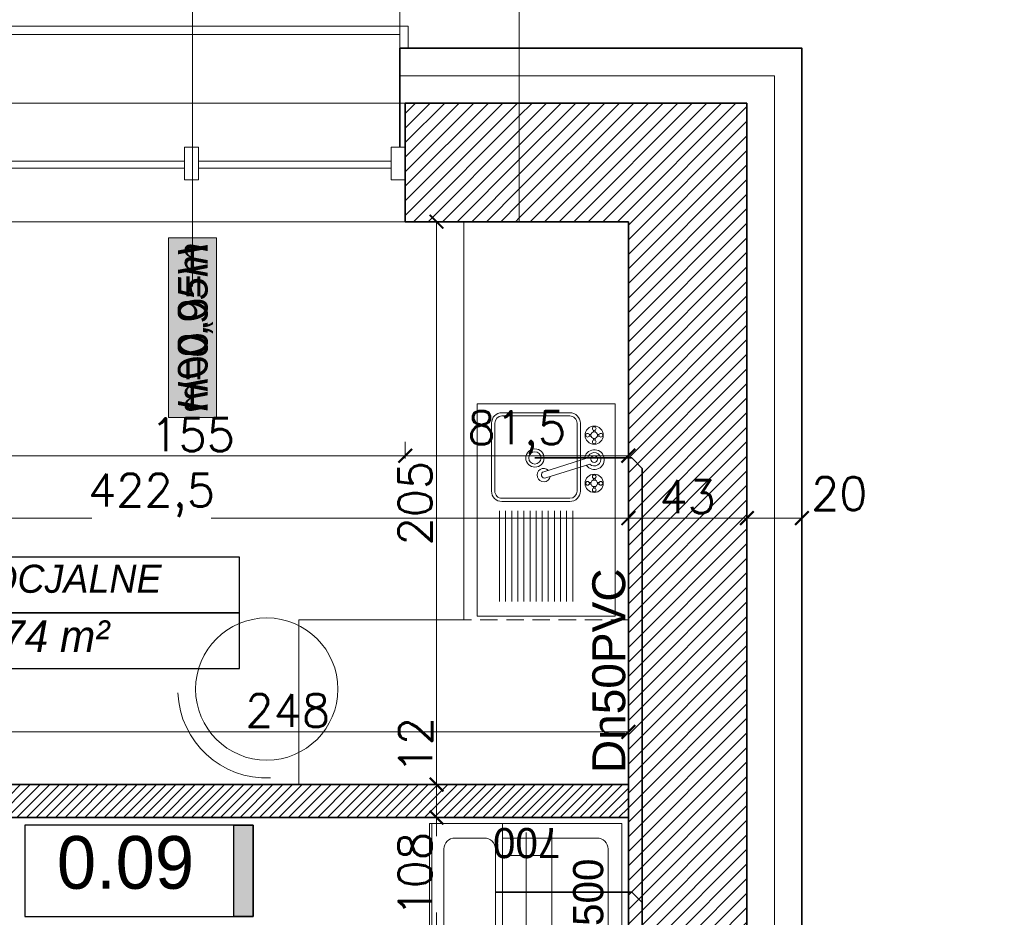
# Model space of a CAD drawing. Header units: millimetres. Extents: x -740 to 33545, y 5178 to 22494.
# Tile 163 of 250: x 11617 to 11976, y 11078 to 11405. Entities that reach past the tile are written whole.
import ezdxf
from ezdxf.lldxf.tags import DXFTag

# ---------------------------------------------------------------- set-up
doc = ezdxf.new("R2010")
doc.units = ezdxf.units.MM
doc.header["$MEASUREMENT"] = 0
doc.linetypes.add('DASHED2', pattern=[9.525, 6.35, -3.175])
doc.layers.get('Defpoints').update_dxf_attribs({"color": 252})
for name, color, linetype in [('_I_EKO_PODKLAD 3', 252, 'Continuous'), ('tabelki opis', 252, 'Continuous'), ('TECHNOLOGIA KUCHNI', 252, 'Continuous'), ('ULTRA-GASTRO TECHNOLOGIA', 252, 'Continuous')]:
    doc.layers.add(name, color=color, linetype=linetype)
for name, color, linetype, lineweight in [('_IS_EKO_KS_opis', 7, 'Continuous', 15), ('_IS_EKO_KS_prow_w_bruzdach', 16, 'Continuous', 35), ('A_istniejÄ…ce Ĺ›ciany', 252, 'Continuous', 35), ('A_izolacja', 252, 'Continuous', 9), ('A_l.przerywana', 252, 'ICAD_ISO03W100', 9), ('A_linie widokowe', 252, 'Continuous', 18), ('A_opisy', 252, 'Continuous', 15), ('A_projektowane sciany', 252, 'Continuous', 35), ('A_wyposaĹĽenie', 252, 'Continuous', 9), ('l.wypeĹ‚nien', 252, 'Continuous', 5), ('linia opisowa', 252, 'Continuous', 9), ('Nowe_820-G Rysunki Obrazki_Nr_piĂłra__23', 252, 'Continuous', 15), ('wymiarowanie', 252, 'Continuous', 9)]:
    doc.layers.add(name, color=color, linetype=linetype, lineweight=lineweight)
doc.styles.add('Arial_1', font='arial.ttf')
doc.styles.add('ARIALL', font='GOTHIC.TTF', dxfattribs={"height": 40})
doc.styles.add('styl2', font='simplex.shx')
doc.linetypes.add('BATTING', pattern='A,0.00254,-2.54,[134,ltypeshp.shx,S=2.54,R=0,X=-2.54,Y=0],-5.08,[134,ltypeshp.shx,S=2.54,R=180,X=2.54,Y=0],-2.54', length=10.16254)
tags = doc.linetypes.add('ICAD_ISO03W100', pattern=[30, 12, -18]).pattern_tags.tags
tags[6:7] = [DXFTag(74, 4), DXFTag(75, 0), DXFTag(340, '0'), DXFTag(46, 1.0), DXFTag(50, 0.0), DXFTag(44, 0.0), DXFTag(45, 0.0)]
tags[4:5] = [DXFTag(74, 4), DXFTag(75, 0), DXFTag(340, '0'), DXFTag(46, 1.0), DXFTag(50, 0.0), DXFTag(44, 0.0), DXFTag(45, 0.0)]
doc.dimstyles.new('Skala 1-50', dxfattribs={"dimtxt": 12, "dimasz": 5, "dimexe": 1, "dimexo": 1, "dimgap": 1.5, "dimtad": 1, "dimdec": 1, "dimrnd": 0.5, "dimtxsty": 'styl2', "dimblk": 'ARCHTICK', "dimcen": 5, "dimadec": 0, "dimazin": 0, "dimtfac": 1, "dimtdec": 1, "dimtmove": 1, "dimatfit": 3, "dimldrblk": 'ARCHTICK', "dimfxl": 0, "dimlwd": -1, "dimlwe": -1, "dimarcsym": 0})
doc.dimstyles.new('Wymiary elementĂłw w mm', dxfattribs={"dimscale": 0.5, "dimtxt": 14, "dimasz": 20, "dimexe": 0, "dimexo": 1, "dimgap": 3, "dimtad": 1, "dimdec": 0, "dimlfac": 10, "dimtxsty": 'Standard', "dimblk": 'OBLIQUE', "dimcen": 5, "dimse1": 1, "dimse2": 1, "dimsd1": 1, "dimsd2": 1, "dimclrd": 256, "dimclre": 256, "dimclrt": 252, "dimadec": 0, "dimazin": 0, "dimtfac": 1, "dimtdec": 0, "dimtmove": 0, "dimatfit": 3, "dimldrblk": 'OBLIQUE', "dimfxl": 0, "dimlwd": -1, "dimlwe": -1, "dimarcsym": 0})

# ---------------------------------------------------------------- blocks, each defined once
blk = doc.blocks.new('A$C039960C2')
at = {"layer": 'ULTRA-GASTRO TECHNOLOGIA', "color": 8, "lineweight": 9}
for p, q in [((0, 0), (0, 52.84)), ((0, 52.84), (81.29, 52.84)), ((81.29, 52.84), (81.29, 0)), ((5.66, 44.22), (40.33, 44.22)), ((5.66, 41.89), (40.33, 41.89)), ((5.66, 39.55), (40.33, 39.55)), ((5.66, 37.22), (40.33, 37.22)), ((5.66, 34.88), (40.33, 34.88)), ((5.66, 32.55), (40.33, 32.55)), ((5.66, 30.21), (40.33, 30.21)), ((5.66, 27.88), (40.33, 27.88)), ((5.66, 25.54), (40.33, 25.54)), ((5.66, 23.21), (40.33, 23.21)), ((5.66, 20.87), (40.33, 20.87)), ((5.66, 18.53), (40.33, 18.53)), ((5.66, 16.2), (40.33, 16.2)), ((81.29, 0), (0, 0))]:
    blk.add_line(p, q, dxfattribs=at)
at = {"layer": 'ULTRA-GASTRO TECHNOLOGIA', "color": 8, "lineweight": 13}
for p, q in [((73.9, 47.28), (47.9, 47.28)), ((73.9, 46.03), (47.9, 46.03)), ((43.9, 43.28), (43.9, 17.28)), ((45.15, 43.28), (45.15, 17.28)), ((76.65, 17.28), (76.65, 43.28)), ((77.9, 17.28), (77.9, 43.28)), ((47.9, 14.53), (73.9, 14.53)), ((47.9, 13.28), (73.9, 13.28))]:
    blk.add_line(p, q, dxfattribs=at)
at = {"layer": 'ULTRA-GASTRO TECHNOLOGIA', "color": 8, "linetype": 'Continuous', "lineweight": 9}
for p, q in [((52.9, 26.54), (58.2, 9.68)), ((60.62, 10.44), (55.32, 27.3)), ((49.64, 8.28), (48.96, 8.28)), ((49.64, 7.65), (48.96, 7.65)), ((50.54, 9.18), (50.54, 9.87)), ((51.18, 9.19), (51.18, 9.87)), ((52.08, 8.28), (52.77, 8.28)), ((52.09, 7.65), (52.77, 7.65)), ((68.05, 8.28), (67.37, 8.28)), ((68.06, 7.65), (67.37, 7.65)), ((68.96, 9.18), (68.96, 9.87)), ((69.59, 9.19), (69.59, 9.87)), ((70.49, 8.28), (71.18, 8.28)), ((70.5, 7.65), (71.18, 7.65)), ((50.54, 6.74), (50.54, 6.06)), ((51.18, 6.75), (51.18, 6.06)), ((68.96, 6.74), (68.96, 6.06)), ((69.59, 6.75), (69.59, 6.06))]:
    blk.add_line(p, q, dxfattribs=at)
at = {"layer": 'ULTRA-GASTRO TECHNOLOGIA', "color": 8, "lineweight": 9}
for radius in [3.5, 2.35]:
    blk.add_circle((60.56, 30.66), radius, dxfattribs=at)
at = {"layer": 'ULTRA-GASTRO TECHNOLOGIA', "color": 8, "linetype": 'Continuous', "lineweight": 9}
for centre, radius in [((50.86, 7.97), 3.49), ((69.28, 7.97), 3.49), ((48.32, 7.97), 0.71), ((50.86, 7.97), 1.27), ((50.86, 10.51), 0.71), ((53.4, 7.97), 0.71), ((60.07, 7.97), 1.27), ((66.74, 7.97), 0.71), ((69.28, 7.97), 1.27), ((69.28, 10.51), 0.71), ((71.82, 7.97), 0.71), ((50.86, 5.43), 0.71), ((69.28, 5.43), 0.71)]:
    blk.add_circle(centre, radius, dxfattribs=at)
at = {"layer": 'ULTRA-GASTRO TECHNOLOGIA', "color": 8, "lineweight": 13}
for centre, radius, start, end in [((47.9, 43.28), 4, 90, 180), ((47.9, 43.28), 2.75, 90, 180), ((73.9, 43.28), 4, 0, 90), ((73.9, 43.28), 2.75, 0, 90), ((47.9, 17.28), 4, 180, 270), ((47.9, 17.28), 2.75, 180, 270), ((73.9, 17.28), 4, 270, 0), ((73.9, 17.28), 2.75, 270, 0)]:
    blk.add_arc(centre, radius, start, end, dxfattribs=at)
at = {"layer": 'ULTRA-GASTRO TECHNOLOGIA', "color": 8, "linetype": 'Continuous', "lineweight": 9}
for centre, radius, start, end in [((53.99, 27.28), 2.56, 317.2248, 257.6958), ((54.11, 26.92), 1.27, 17.4603, 197.4603), ((59.94, 7.9), 3.79, 124.7933, 85.5589), ((60.07, 7.97), 2.54, 137.8034, 77.2157)]:
    blk.add_arc(centre, radius, start, end, dxfattribs=at)
blk = doc.blocks.new('_ArchTick')
at = {"color": 0, "linetype": 'ByBlock', "const_width": 0.15}
blk.add_lwpolyline([(-0.5, -0.5), (0.5, 0.5)], dxfattribs=at)
blk = doc.blocks.new('*D1362')
at = {"layer": 'Defpoints', "color": 0}
for p in [(11416.81, 11242.98), (11839.15, 11235.02), (11839.15, 11223.37)]:
    blk.add_point(p, dxfattribs=at)
at = {"layer": 'wymiarowanie', "color": 0}
for p, q in [((11416.81, 11228.37), (11416.81, 11222.37)), ((11839.15, 11228.37), (11839.15, 11222.37)), ((11416.81, 11223.37), (11643.72, 11223.37)), ((11839.15, 11223.37), (11687.18, 11223.37))]:
    blk.add_line(p, q, dxfattribs=at)
at = {"layer": 'wymiarowanie', "color": 0, "xscale": 5, "yscale": 5, "zscale": 5, "rotation": 180}
blk.add_blockref('_ArchTick', (11416.81, 11223.37), dxfattribs=at)
at = {"layer": 'wymiarowanie', "color": 0, "xscale": 5, "yscale": 5, "zscale": 5}
blk.add_blockref('_ArchTick', (11839.15, 11223.37), dxfattribs=at)
at = {"layer": 'wymiarowanie', "color": 0, "insert": (11665.45, 11231.72), "char_height": 12, "attachment_point": 5, "style": 'styl2'}
blk.add_mtext('422,5', dxfattribs=at)
blk = doc.blocks.new('*D1363')
at = {"layer": 'Defpoints', "color": 0}
for p in [(11773.56, 11114.32), (11769.27, 11006.32), (11774.04, 11006.32)]:
    blk.add_point(p, dxfattribs=at)
at = {"layer": 'wymiarowanie', "color": 0}
for p, q in [((11772.56, 11114.32), (11768.27, 11114.32)), ((11769.27, 11114.32), (11769.27, 11107.56)), ((11769.27, 11006.32), (11769.27, 11079.75)), ((11773.04, 11006.32), (11768.27, 11006.32))]:
    blk.add_line(p, q, dxfattribs=at)
at = {"layer": 'wymiarowanie', "color": 0, "xscale": 5, "yscale": 5, "zscale": 5}
for p, rotation in [((11769.27, 11114.32), 90), ((11769.27, 11006.32), 270)]:
    blk.add_blockref('_ArchTick', p, dxfattribs=dict(at, rotation=rotation))
at = {"layer": 'wymiarowanie', "color": 0, "insert": (11761.47, 11093.66), "char_height": 12, "attachment_point": 5, "rotation": 90, "style": 'styl2'}
blk.add_mtext('108', dxfattribs=at)
blk = doc.blocks.new('*D1364')
at = {"layer": 'Defpoints', "color": 0}
for p in [(11769.27, 11331.32), (11777.11, 11331.32), (11777.11, 11126.32)]:
    blk.add_point(p, dxfattribs=at)
at = {"layer": 'wymiarowanie', "color": 0}
for p, q in [((11774.27, 11331.32), (11768.27, 11331.32)), ((11769.27, 11126.32), (11769.27, 11331.32)), ((11774.27, 11126.32), (11768.27, 11126.32))]:
    blk.add_line(p, q, dxfattribs=at)
at = {"layer": 'wymiarowanie', "color": 0, "xscale": 5, "yscale": 5, "zscale": 5}
for p, rotation in [((11769.27, 11331.32), 90), ((11769.27, 11126.32), 270)]:
    blk.add_blockref('_ArchTick', p, dxfattribs=dict(at, rotation=rotation))
at = {"layer": 'wymiarowanie', "color": 0, "insert": (11761.47, 11228.82), "char_height": 12, "attachment_point": 5, "rotation": 90, "style": 'styl2'}
blk.add_mtext('205', dxfattribs=at)
blk = doc.blocks.new('*D1252')
at = {"layer": 'Defpoints', "color": 0}
for p in [(50, 5.49), (0, 0.31), (50, 0.31)]:
    blk.add_point(p, dxfattribs=at)
at = {"layer": '_I_EKO_PODKLAD 3', "color": 252, "ltscale": 0.6, "insert": (25, 12.5), "char_height": 11, "attachment_point": 5}
blk.add_mtext('500', dxfattribs=at)
blk = doc.blocks.new('_Oblique')
at = {"color": 0, "linetype": 'ByBlock', "lineweight": -2}
blk.add_line((-0.5, -0.5), (0.5, 0.5), dxfattribs=at)
blk = doc.blocks.new('*D1253')
at = {"layer": 'Defpoints', "color": 0}
for p in [(50, 69.96), (50, 69.96), (66.59, 0)]:
    blk.add_point(p, dxfattribs=at)
at = {"layer": '_I_EKO_PODKLAD 3', "color": 252, "ltscale": 0.6, "insert": (43, 34.98), "char_height": 11, "attachment_point": 5, "rotation": 90}
blk.add_mtext('700', dxfattribs=at)
blk = doc.blocks.new('*D1889')
at = {"layer": 'Defpoints', "color": 0}
for p in [(11755.87, 11508.86), (11251.87, 11399.5), (11755.87, 11399.5)]:
    blk.add_point(p, dxfattribs=at)
at = {"layer": 'wymiarowanie', "color": 0}
for p, q in [((11251.87, 11503.86), (11251.87, 11509.86)), ((11755.87, 11503.86), (11755.87, 11509.86)), ((11251.87, 11508.86), (11755.87, 11508.86))]:
    blk.add_line(p, q, dxfattribs=at)
at = {"layer": 'wymiarowanie', "color": 0, "xscale": 5, "yscale": 5, "zscale": 5, "rotation": 180}
blk.add_blockref('_ArchTick', (11251.87, 11508.86), dxfattribs=at)
at = {"layer": 'wymiarowanie', "color": 0, "xscale": 5, "yscale": 5, "zscale": 5}
blk.add_blockref('_ArchTick', (11755.87, 11508.86), dxfattribs=at)
at = {"layer": 'wymiarowanie', "color": 0, "insert": (11503.87, 11516.66), "char_height": 12, "attachment_point": 5, "style": 'styl2'}
blk.add_mtext('504', dxfattribs=at)
blk = doc.blocks.new('*D2085')
at = {"layer": 'Defpoints', "color": 0}
for p in [(11755.87, 11672.24), (11604.93, 11394.5), (11755.87, 11394.5)]:
    blk.add_point(p, dxfattribs=at)
at = {"layer": 'wymiarowanie', "color": 0}
for p, q in [((11604.93, 11667.24), (11604.93, 11673.24)), ((11604.93, 11672.24), (11755.87, 11672.24)), ((11755.87, 11667.24), (11755.87, 11673.24))]:
    blk.add_line(p, q, dxfattribs=at)
at = {"layer": 'wymiarowanie', "color": 0, "xscale": 5, "yscale": 5, "zscale": 5, "rotation": 180}
blk.add_blockref('_ArchTick', (11604.93, 11672.24), dxfattribs=at)
at = {"layer": 'wymiarowanie', "color": 0, "xscale": 5, "yscale": 5, "zscale": 5}
blk.add_blockref('_ArchTick', (11755.87, 11672.24), dxfattribs=at)
at = {"layer": 'wymiarowanie', "color": 0, "insert": (11680.4, 11679.89), "char_height": 12, "attachment_point": 5, "style": 'styl2'}
blk.add_mtext('151', dxfattribs=at)
blk = doc.blocks.new('*D2086')
at = {"layer": 'Defpoints', "color": 0}
for p in [(11882.33, 11672.24), (11755.87, 11394.5), (11882.33, 11374.5)]:
    blk.add_point(p, dxfattribs=at)
at = {"layer": 'wymiarowanie', "color": 0}
for p, q in [((11755.87, 11667.24), (11755.87, 11673.24)), ((11755.87, 11672.24), (11882.33, 11672.24)), ((11882.33, 11667.24), (11882.33, 11673.24))]:
    blk.add_line(p, q, dxfattribs=at)
at = {"layer": 'wymiarowanie', "color": 0, "xscale": 5, "yscale": 5, "zscale": 5, "rotation": 180}
blk.add_blockref('_ArchTick', (11755.87, 11672.24), dxfattribs=at)
at = {"layer": 'wymiarowanie', "color": 0, "xscale": 5, "yscale": 5, "zscale": 5}
blk.add_blockref('_ArchTick', (11882.33, 11672.24), dxfattribs=at)
at = {"layer": 'wymiarowanie', "color": 0, "insert": (11819.1, 11680.59), "char_height": 12, "attachment_point": 5, "style": 'styl2'}
blk.add_mtext('126,5', dxfattribs=at)
blk = doc.blocks.new('*D2087')
at = {"layer": 'Defpoints', "color": 0}
for p in [(11902.33, 11672.24), (11902.33, 11394.5), (11882.33, 11374.5)]:
    blk.add_point(p, dxfattribs=at)
at = {"layer": 'wymiarowanie', "color": 0}
for p, q in [((11882.33, 11667.24), (11882.33, 11673.24)), ((11882.33, 11672.24), (11902.33, 11672.24)), ((11902.33, 11667.24), (11902.33, 11673.24)), ((11902.33, 11672.24), (11948.54, 11672.24))]:
    blk.add_line(p, q, dxfattribs=at)
at = {"layer": 'wymiarowanie', "color": 0, "xscale": 5, "yscale": 5, "zscale": 5, "rotation": 180}
blk.add_blockref('_ArchTick', (11882.33, 11672.24), dxfattribs=at)
at = {"layer": 'wymiarowanie', "color": 0, "xscale": 5, "yscale": 5, "zscale": 5}
blk.add_blockref('_ArchTick', (11902.33, 11672.24), dxfattribs=at)
at = {"layer": 'wymiarowanie', "color": 0, "insert": (11938.31, 11680.04), "char_height": 12, "attachment_point": 5, "style": 'styl2'}
blk.add_mtext('20', dxfattribs=at)
blk = doc.blocks.new('*D2124')
at = {"layer": 'Defpoints', "color": 0}
for p in [(11964.79, 11394.5), (11961.91, 11374.5), (12091.4, 11374.5)]:
    blk.add_point(p, dxfattribs=at)
at = {"layer": 'wymiarowanie', "color": 0}
for p, q in [((12091.4, 11394.5), (12091.4, 11430.49)), ((12086.4, 11394.5), (12092.4, 11394.5)), ((12091.4, 11394.5), (12091.4, 11374.5)), ((12086.4, 11374.5), (12092.4, 11374.5))]:
    blk.add_line(p, q, dxfattribs=at)
at = {"layer": 'wymiarowanie', "color": 0, "xscale": 5, "yscale": 5, "zscale": 5}
for p, rotation in [((12091.4, 11394.5), 90), ((12091.4, 11374.5), 270)]:
    blk.add_blockref('_ArchTick', p, dxfattribs=dict(at, rotation=rotation))
at = {"layer": 'wymiarowanie', "color": 0, "insert": (12083.6, 11420.26), "char_height": 12, "attachment_point": 5, "rotation": 90, "style": 'styl2'}
blk.add_mtext('20', dxfattribs=at)
blk = doc.blocks.new('*D2125')
at = {"layer": 'Defpoints', "color": 0}
for p in [(11961.91, 11374.5), (11907.33, 10695.69), (12091.4, 10695.69)]:
    blk.add_point(p, dxfattribs=at)
at = {"layer": 'wymiarowanie', "color": 0}
for p, q in [((12086.4, 11374.5), (12092.4, 11374.5)), ((12091.4, 11374.5), (12091.4, 10695.69)), ((12086.4, 10695.69), (12092.4, 10695.69))]:
    blk.add_line(p, q, dxfattribs=at)
at = {"layer": 'wymiarowanie', "color": 0, "xscale": 5, "yscale": 5, "zscale": 5}
for p, rotation in [((12091.4, 11374.5), 90), ((12091.4, 10695.69), 270)]:
    blk.add_blockref('_ArchTick', p, dxfattribs=dict(at, rotation=rotation))
at = {"layer": 'wymiarowanie', "color": 0, "insert": (12083.6, 11035.09), "char_height": 12, "attachment_point": 5, "rotation": 90, "style": 'styl2'}
blk.add_mtext('679', dxfattribs=at)
blk = doc.blocks.new('*D2670')
at = {"layer": 'Defpoints', "color": 0}
for p in [(11602.93, 11331.32), (11757.87, 11331.32), (11757.87, 11246.09)]:
    blk.add_point(p, dxfattribs=at)
at = {"layer": 'wymiarowanie', "color": 0}
for p, q in [((11602.93, 11251.09), (11602.93, 11245.09)), ((11757.87, 11251.09), (11757.87, 11245.09)), ((11602.93, 11246.09), (11757.87, 11246.09))]:
    blk.add_line(p, q, dxfattribs=at)
at = {"layer": 'wymiarowanie', "color": 0, "xscale": 5, "yscale": 5, "zscale": 5, "rotation": 180}
blk.add_blockref('_ArchTick', (11602.93, 11246.09), dxfattribs=at)
at = {"layer": 'wymiarowanie', "color": 0, "xscale": 5, "yscale": 5, "zscale": 5}
blk.add_blockref('_ArchTick', (11757.87, 11246.09), dxfattribs=at)
at = {"layer": 'wymiarowanie', "color": 0, "insert": (11680.4, 11253.74), "char_height": 12, "attachment_point": 5, "style": 'styl2'}
blk.add_mtext('155', dxfattribs=at)
blk = doc.blocks.new('*D2671')
at = {"layer": 'Defpoints', "color": 0}
for p in [(11757.87, 11331.32), (11839.15, 11305.49), (11839.15, 11246.09)]:
    blk.add_point(p, dxfattribs=at)
at = {"layer": 'wymiarowanie', "color": 0}
for p, q in [((11757.87, 11251.09), (11757.87, 11245.09)), ((11839.15, 11251.09), (11839.15, 11245.09)), ((11757.87, 11246.09), (11839.15, 11246.09))]:
    blk.add_line(p, q, dxfattribs=at)
at = {"layer": 'wymiarowanie', "color": 0, "xscale": 5, "yscale": 5, "zscale": 5, "rotation": 180}
blk.add_blockref('_ArchTick', (11757.87, 11246.09), dxfattribs=at)
at = {"layer": 'wymiarowanie', "color": 0, "xscale": 5, "yscale": 5, "zscale": 5}
blk.add_blockref('_ArchTick', (11839.15, 11246.09), dxfattribs=at)
at = {"layer": 'wymiarowanie', "color": 0, "insert": (11798.51, 11254.44), "char_height": 12, "attachment_point": 5, "style": 'styl2'}
blk.add_mtext('81,5', dxfattribs=at)
blk = doc.blocks.new('*D2672')
at = {"layer": 'Defpoints', "color": 0}
for p in [(11590.93, 11145.5), (11590.93, 11126.32), (11839.15, 11128.69)]:
    blk.add_point(p, dxfattribs=at)
at = {"layer": 'wymiarowanie', "color": 0}
for p, q in [((11590.93, 11140.5), (11590.93, 11146.5)), ((11839.15, 11145.5), (11590.93, 11145.5)), ((11839.15, 11140.5), (11839.15, 11146.5))]:
    blk.add_line(p, q, dxfattribs=at)
at = {"layer": 'wymiarowanie', "color": 0, "xscale": 5, "yscale": 5, "zscale": 5, "rotation": 180}
blk.add_blockref('_ArchTick', (11590.93, 11145.5), dxfattribs=at)
at = {"layer": 'wymiarowanie', "color": 0, "xscale": 5, "yscale": 5, "zscale": 5}
blk.add_blockref('_ArchTick', (11839.15, 11145.5), dxfattribs=at)
at = {"layer": 'wymiarowanie', "color": 0, "insert": (11715.04, 11153.3), "char_height": 12, "attachment_point": 5, "style": 'styl2'}
blk.add_mtext('248', dxfattribs=at)
blk = doc.blocks.new('*D2686')
at = {"layer": 'Defpoints', "color": 0}
for p in [(11769.27, 11126.32), (11776.71, 11126.32), (11776.71, 11114.32)]:
    blk.add_point(p, dxfattribs=at)
at = {"layer": 'wymiarowanie', "color": 0}
for p, q in [((11769.27, 11126.32), (11769.27, 11149.91)), ((11774.27, 11126.32), (11768.27, 11126.32)), ((11769.27, 11114.32), (11769.27, 11126.32)), ((11774.27, 11114.32), (11768.27, 11114.32))]:
    blk.add_line(p, q, dxfattribs=at)
at = {"layer": 'wymiarowanie', "color": 0, "xscale": 5, "yscale": 5, "zscale": 5}
for p, rotation in [((11769.27, 11126.32), 90), ((11769.27, 11114.32), 270)]:
    blk.add_blockref('_ArchTick', p, dxfattribs=dict(at, rotation=rotation))
at = {"layer": 'wymiarowanie', "color": 0, "insert": (11761.62, 11140.65), "char_height": 12, "attachment_point": 5, "rotation": 90, "style": 'styl2'}
blk.add_mtext('12', dxfattribs=at)
blk = doc.blocks.new('*D2692')
at = {"layer": 'Defpoints', "color": 0}
for p in [(11839.15, 11235.02), (11882.33, 11235.02), (11882.33, 11223.37)]:
    blk.add_point(p, dxfattribs=at)
at = {"layer": 'wymiarowanie', "color": 0}
for p, q in [((11839.15, 11228.37), (11839.15, 11222.37)), ((11882.33, 11228.37), (11882.33, 11222.37)), ((11839.15, 11223.37), (11882.33, 11223.37))]:
    blk.add_line(p, q, dxfattribs=at)
at = {"layer": 'wymiarowanie', "color": 0, "xscale": 5, "yscale": 5, "zscale": 5, "rotation": 180}
blk.add_blockref('_ArchTick', (11839.15, 11223.37), dxfattribs=at)
at = {"layer": 'wymiarowanie', "color": 0, "xscale": 5, "yscale": 5, "zscale": 5}
blk.add_blockref('_ArchTick', (11882.33, 11223.37), dxfattribs=at)
at = {"layer": 'wymiarowanie', "color": 0, "insert": (11860.74, 11231.17), "char_height": 12, "attachment_point": 5, "style": 'styl2'}
blk.add_mtext('43', dxfattribs=at)
blk = doc.blocks.new('*D2693')
at = {"layer": 'Defpoints', "color": 0}
for p in [(11902.33, 11244.06), (11882.33, 11235.02), (11902.33, 11223.37)]:
    blk.add_point(p, dxfattribs=at)
at = {"layer": 'wymiarowanie', "color": 0}
for p, q in [((11882.33, 11228.37), (11882.33, 11222.37)), ((11902.33, 11228.37), (11902.33, 11222.37)), ((11882.33, 11223.37), (11902.33, 11223.37))]:
    blk.add_line(p, q, dxfattribs=at)
at = {"layer": 'wymiarowanie', "color": 0, "xscale": 5, "yscale": 5, "zscale": 5, "rotation": 180}
blk.add_blockref('_ArchTick', (11882.33, 11223.37), dxfattribs=at)
at = {"layer": 'wymiarowanie', "color": 0, "xscale": 5, "yscale": 5, "zscale": 5}
blk.add_blockref('_ArchTick', (11902.33, 11223.37), dxfattribs=at)
at = {"layer": 'wymiarowanie', "color": 0, "insert": (11915.96, 11232.31), "char_height": 12, "attachment_point": 5, "style": 'styl2'}
blk.add_mtext('20', dxfattribs=at)
blk = doc.blocks.new('A$C0EED3E4A')
at = {"layer": '_I_EKO_PODKLAD 3', "lineweight": 9}
for p, q in [((0, 69.56), (50, 69.56)), ((0, 43.79), (50, 43.79)), ((5.38, 43.79), (44.76, 43.79)), ((5.38, 9.34), (5.38, 43.79)), ((11.77, 25.85), (11.77, 43.79)), ((24.97, 25.85), (24.97, 43.79)), ((38.36, 25.85), (38.36, 43.79)), ((44.76, 43.79), (44.76, 9.34)), ((2.47, 35.13), (46.72, 35.13)), ((2.47, 25.85), (46.72, 25.85)), ((40.76, 5.34), (9.38, 5.34))]:
    blk.add_line(p, q, dxfattribs=at)
blk.add_lwpolyline([(0, 0.31), (50, 0.31), (50, 70.31), (0, 70.31)], close=True, dxfattribs=at)
blk.add_lwpolyline([(9.38, 65.13), (40.76, 65.13, -0.414214), (44.76, 61.13), (44.76, 50.35, -0.414214), (40.76, 46.35), (9.38, 46.35, -0.414214), (5.38, 50.35), (5.38, 61.13, -0.414214)], format="xyb", close=True, dxfattribs=at)
for centre, start, end in [((9.38, 9.34), 180, 270), ((40.76, 9.34), 270, 0)]:
    blk.add_arc(centre, 4, start, end, dxfattribs=at)
at = {"layer": '_I_EKO_PODKLAD 3'}
for base, p1, p2, angle, picture, middle in [((50, 69.96), (66.59, 0), (50, 69.96), 90, '*D1253', (43, 34.98)), ((50, 5.49), (0, 0.31), (50, 0.31), 0, '*D1252', (25, 12.5))]:
    dim = blk.add_linear_dim(base=base, p1=p1, p2=p2, angle=angle, dimstyle='Wymiary elementĂłw w mm', override={"dimtxt": 22}, dxfattribs=at)
    dim.commit()
    dim.dimension.update_dxf_attribs({"geometry": picture, "text_midpoint": middle})
blk = doc.blocks.new('zlew porzadkowy')
at = {"layer": 'TECHNOLOGIA KUCHNI', "rotation": 270}
blk.add_blockref('A$C0EED3E4A', (185491.89, -816814.32), dxfattribs=at)

msp = doc.modelspace()

# ---------------------------------------------------------------- hatches: boundary and pattern name
at = {"layer": 'A_opisy', "ltscale": 0.3}
msp.add_hatch(color=256, dxfattribs=at).paths.add_polyline_path([(11671.63, 11325.44), (11671.63, 11259.98), (11689.16, 11259.98), (11689.16, 11325.44)])
msp.add_hatch(color=256, dxfattribs=at).paths.add_polyline_path([(11671.63, 11325.44), (11671.63, 11259.98), (11689.16, 11259.98), (11689.16, 11325.44)])
msp.add_hatch(color=256, dxfattribs=at).paths.add_polyline_path([(11671.63, 11325.44), (11671.63, 11259.98), (11689.16, 11259.98), (11689.16, 11325.44)])
msp.add_hatch(color=256, dxfattribs=at).paths.add_polyline_path([(11671.63, 11325.44), (11671.63, 11259.98), (11689.16, 11259.98), (11689.16, 11325.44)])
at = {"layer": 'l.wypeĹ‚nien'}
h = msp.add_hatch(dxfattribs=at)
h.set_pattern_fill('ANSI31', color=256, scale=30, style=0)
h.paths.add_polyline_path([(11009.41, 10808.08), (11009.41, 10791.99), (11103.57, 10791.99), (11103.57, 10816.54), (11178.57, 10816.54), (11178.57, 10791.99), (11191.45, 10791.99), (11191.45, 10834.32), (11169.43, 10834.32), (11169.43, 11134.32), (11169.43, 11331.32), (11249.87, 11331.32), (11249.87, 11346.56), (11249.87, 11358.41), (11249.87, 11374.5), (11169.43, 11374.5), (11126.25, 11374.5), (11126.25, 11134.32), (11126.25, 10834.32), (11009.41, 10834.32), (11009.41, 10819.93)])
h.paths.add_polyline_path([(11404.81, 11374.5), (11404.81, 11331.32), (11602.93, 11331.32), (11602.93, 11374.5)])
h.paths.add_polyline_path([(10316.23, 10791.99), (10406.43, 10791.99), (10425.43, 10791.99), (10444.43, 10791.99), (10463.43, 10791.99), (10488.71, 10791.99), (10488.71, 10808.08), (10488.71, 10819.93), (10488.71, 10834.32), (10316.23, 10834.32)])
h.paths.add_polyline_path([(10717.86, 10791.99), (10854.47, 10791.99), (10854.47, 10834.32), (10717.86, 10834.32)])
h.paths.add_polyline_path([(10643.65, 10834.32), (10643.65, 10819.93), (10643.65, 10808.08), (10643.65, 10791.99), (10717.86, 10791.99), (10717.86, 10834.32)])
h.paths.add_polyline_path([(11757.87, 11374.5), (11757.87, 11331.32), (11799.42, 11331.32), (11799.42, 11374.5)])
h.paths.add_polyline_path([(10280.43, 10834.32), (10280.43, 10791.99), (10316.23, 10791.99), (10316.23, 10834.32)])
h = msp.add_hatch(dxfattribs=at)
h.set_pattern_fill('ANSI31', color=256, scale=30, style=0)
h.paths.add_polyline_path([(11391.26, 10402.52), (11391.26, 10359.34), (11839.15, 10359.34), (11839.15, 9782.76), (11774.02, 9782.76), (11774.02, 9765.83), (11774.02, 9754.82), (11774.02, 9739.58), (11839.15, 9739.58), (11882.33, 9739.58), (11882.33, 10522.75), (11866.24, 10522.75), (11854.39, 10522.75), (11839.15, 10522.75), (11839.15, 10402.52), (11426.82, 10402.52), (11426.82, 10552.38), (11401.42, 10552.38), (11401.42, 10402.52)])
h.paths.add_polyline_path([(11391.26, 10834.32), (11391.26, 10791.99), (11401.42, 10791.99), (11401.42, 10654.38), (11426.82, 10654.38), (11426.82, 10791.99), (11839.15, 10791.99), (11839.15, 10677.69), (11854.39, 10677.69), (11866.24, 10677.69), (11882.33, 10677.69), (11882.33, 11331.32), (11882.33, 11374.5), (11799.42, 11374.5), (11799.42, 11331.32), (11839.15, 11331.32), (11839.15, 10994.32), (11839.15, 10834.32), (11699.45, 10834.32), (11685.18, 10834.32), (11640.68, 10834.32), (11401.42, 10834.32)])
h.paths.add_polyline_path([(11477.62, 10806.38), (11477.62, 10819.93), (11497.94, 10819.93), (11497.94, 10806.38)], flags=16)
h.paths.add_polyline_path([(11438.67, 10819.93), (11438.67, 10806.38), (11457.3, 10806.38), (11457.3, 10819.93)], flags=16)
h.paths.add_polyline_path([(11429.29, 9739.58), (11429.29, 9782.76), (11384.13, 9782.76), (11384.13, 9739.58)])
h.paths.add_polyline_path([(11624.02, 9739.58), (11624.02, 9782.76), (11579.29, 9782.76), (11579.29, 9739.58)])
h = msp.add_hatch(dxfattribs=at)
h.set_pattern_fill('ANSI31', color=256, scale=20, style=0)
h.paths.add_polyline_path([(11528.81, 11006.32), (11528.81, 10994.32), (11590.93, 10994.32), (11590.93, 10984.32), (11602.93, 10984.32), (11602.93, 10994.32), (11616.93, 10994.32), (11616.93, 11006.32), (11602.93, 11006.32), (11602.93, 11114.32), (11839.15, 11114.32), (11839.15, 11126.32), (11590.93, 11126.32), (11590.93, 11006.32)])
h.paths.add_polyline_path([(11391.26, 10994.32), (11391.26, 11006.32), (11404.81, 11006.32), (11404.81, 11331.32), (11416.81, 11331.32), (11416.81, 11006.32), (11426.81, 11006.32), (11426.81, 10994.32)])
h.paths.add_polyline_path([(11708.93, 10994.32), (11708.93, 11006.32), (11839.15, 11006.32), (11839.15, 10994.32), (11734.93, 10994.32), (11734.93, 10984.32), (11722.93, 10984.32), (11722.93, 10994.32)])
h.paths.add_polyline_path([(11289.26, 10994.32), (11289.26, 11006.32), (11169.43, 11006.32), (11169.43, 10994.32)])
h.paths.add_polyline_path([(11734.93, 10834.32), (11734.93, 10892.32), (11722.93, 10892.32), (11722.93, 10834.32)])
h.paths.add_polyline_path([(11602.93, 10834.32), (11602.93, 10882.32), (11590.93, 10882.32), (11590.93, 10834.32)])
at = {"layer": 'tabelki opis'}
msp.add_hatch(color=256, dxfattribs=at).paths.add_polyline_path([(11702.41, 11078.27), (11702.41, 11111.54), (11695.45, 11111.54), (11695.45, 11078.27)])

# ---------------------------------------------------------------- linework, layer by layer
at = {"layer": '_IS_EKO_KS_prow_w_bruzdach'}
for p, q in [((11840.36, 11245.27), (11805.11, 11245.27)), ((11844.15, 11241.48), (11840.36, 11245.27)), ((11844.15, 11241.48), (11844.15, 10854.32)), ((11840.36, 11087.18), (11790.71, 11087.18)), ((11844.15, 11083.39), (11840.36, 11087.18))]:
    msp.add_line(p, q, dxfattribs=at)
at = {"layer": 'A_istniejÄ…ce Ĺ›ciany'}
for points in [[(11882.33, 11374.5), (11757.87, 11374.5)], [(11757.87, 11374.5), (11757.87, 11331.32)], [(11757.87, 11358.41), (11757.87, 11374.5)], [(11882.33, 11331.32), (11882.33, 11374.5)], [(11757.87, 11346.56), (11757.87, 11358.41)], [(11757.87, 11331.32), (11757.87, 11346.56)], [(11757.87, 11331.32), (11839.15, 11331.32)], [(11791.73, 11331.32), (11801.89, 11331.32)], [(11839.15, 11331.32), (11839.15, 10984.32)], [(11839.15, 11095.94), (11839.15, 11331.32)], [(11882.33, 10677.69), (11882.33, 11331.32)]]:
    msp.add_lwpolyline(points, dxfattribs=at)
at = {"layer": 'A_izolacja', "lineweight": 35}
msp.add_line((11755.87, 11358.41), (11755.87, 11394.5), dxfattribs=at)
msp.add_lwpolyline([(11902.33, 10695.69), (11902.33, 11394.5), (11755.87, 11394.5)], dxfattribs=at)
at = {"layer": 'A_izolacja', "linetype": 'BATTING', "ltscale": 0.1}
msp.add_lwpolyline([(11892.33, 10677.69), (11892.33, 11384.5), (11755.87, 11384.5)], dxfattribs=at)
at = {"layer": 'A_l.przerywana', "ltscale": 0.3}
for points in [[(11251.87, 11394.5), (11251.87, 11399.5), (11755.87, 11399.5), (11755.87, 11394.5)], [(11602.93, 11374.5), (11757.87, 11374.5)], [(11757.87, 11331.32), (11602.93, 11331.32)]]:
    msp.add_lwpolyline(points, dxfattribs=at)
at = {"layer": 'A_linie widokowe', "ltscale": 0.3}
msp.add_lwpolyline([(11248.87, 11394.5), (11248.87, 11402.5), (11758.87, 11402.5), (11758.87, 11394.5)], dxfattribs=at)
at = {"layer": 'A_opisy'}
msp.add_line((11680.4, 11441.23), (11680.4, 11307.76), dxfattribs=at)
at = {"layer": 'A_opisy', "ltscale": 0.3}
msp.add_lwpolyline([(11671.63, 11325.44), (11671.63, 11259.98), (11689.16, 11259.98), (11689.16, 11325.44)], close=True, dxfattribs=at)
msp.add_lwpolyline([(11671.63, 11325.44), (11671.63, 11259.98), (11689.16, 11259.98), (11689.16, 11325.44)], close=True, dxfattribs=at)
msp.add_lwpolyline([(11671.63, 11325.44), (11671.63, 11259.98), (11689.16, 11259.98), (11689.16, 11325.44)], close=True, dxfattribs=at)
msp.add_lwpolyline([(11671.63, 11325.44), (11671.63, 11259.98), (11689.16, 11259.98), (11689.16, 11325.44)], close=True, dxfattribs=at)
at = {"layer": 'A_projektowane sciany'}
for p, q in [((11839.15, 11126.32), (11590.93, 11126.32)), ((11839.15, 11114.32), (11602.93, 11114.32))]:
    msp.add_line(p, q, dxfattribs=at)
at = {"layer": 'A_wyposaĹĽenie'}
for p, q in [((11779.15, 11186.32), (11779.15, 11331.32)), ((11719.15, 11186.32), (11779.15, 11186.32)), ((11719.15, 11126.32), (11719.15, 11186.32))]:
    msp.add_line(p, q, dxfattribs=at)
at = {"layer": 'A_wyposaĹĽenie', "linetype": 'DASHED2'}
msp.add_line((11839.15, 11186.32), (11779.15, 11186.32), dxfattribs=at)
at = {"layer": 'A_wyposaĹĽenie', "ltscale": 500}
msp.add_circle((11707.41, 11161.11), 25.92, dxfattribs=at)
msp.add_arc((11707.41, 11161.11), 32.4, 182.465, 272.465, dxfattribs=at)
at = {"layer": 'linia opisowa'}
msp.add_lwpolyline([(11799.42, 11471.24), (11799.42, 11331.32)], dxfattribs=at)
at = {"layer": 'Nowe_820-G Rysunki Obrazki_Nr_piĂłra__23', "linetype": 'Continuous', "lineweight": 15}
for points in [[(11682.51, 11358.41), (11677.43, 11358.41)], [(11677.43, 11358.41), (11677.43, 11346.56)], [(11682.51, 11346.56), (11682.51, 11358.41)], [(11757.87, 11358.41), (11752.79, 11358.41)], [(11752.79, 11358.41), (11752.79, 11346.56)], [(11677.43, 11353.33), (11608.01, 11353.33)], [(11677.43, 11350.79), (11677.43, 11353.33)], [(11752.79, 11353.33), (11682.51, 11353.33)], [(11682.51, 11353.33), (11682.51, 11350.79)], [(11752.79, 11350.79), (11752.79, 11353.33)], [(11608.01, 11350.79), (11677.43, 11350.79)], [(11682.51, 11350.79), (11752.79, 11350.79)], [(11677.43, 11346.56), (11682.51, 11346.56)], [(11752.79, 11346.56), (11757.87, 11346.56)]]:
    msp.add_lwpolyline(points, dxfattribs=at)
at = {"layer": 'tabelki opis'}
for points in [[(11532.82, 11188.9), (11697.55, 11188.9), (11697.55, 11209.18), (11532.82, 11209.18), (11532.82, 11188.9)], [(11532.82, 11168.63), (11697.55, 11168.63), (11697.55, 11188.9), (11532.82, 11188.9), (11532.82, 11168.63)], [(11702.41, 11111.54), (11619.25, 11111.54), (11619.25, 11078.27), (11702.41, 11078.27), (11702.41, 11111.54)]]:
    msp.add_lwpolyline(points, dxfattribs=at)
msp.add_lwpolyline([(11702.41, 11078.27), (11695.45, 11078.27), (11695.45, 11111.54), (11702.41, 11111.54)], close=True, dxfattribs=at)
at = {"layer": 'wymiarowanie', "linetype": 'ICAD_ISO03W100', "ltscale": 0.2}
msp.add_line((11755.87, 11667.24), (11755.87, 11376.45), dxfattribs=at)

# ---------------------------------------------------------------- block references
at = {"layer": '_I_EKO_PODKLAD 3', "rotation": 180}
msp.add_blockref('zlew porzadkowy', (197328.96, -805752.21), dxfattribs=at)
at = {"layer": 'A_wyposaĹĽenie', "xscale": 0.9514099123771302, "yscale": 0.9514099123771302, "zscale": 0.9514099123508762, "rotation": 90.00000000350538}
msp.add_blockref('A$C039960C2', (11834.28, 11187.65), dxfattribs=at)

# ---------------------------------------------------------------- texts
at = {"layer": '_IS_EKO_KS_opis', "style": 'Arial_1'}
msp.add_text('Dn50PVC', height=12, rotation=90, dxfattribs=at).set_placement((11838, 11130.5))
at = {"layer": 'A_opisy', "ltscale": 0.3, "insert": (11675.08, 11262.1), "char_height": 10.8, "width": 109.7533, "attachment_point": 1, "rotation": 90, "style": 'ARIALL'}
msp.add_mtext('{\\fArial|b0|i1|c238|p34;H=0,95m}', dxfattribs=at)
at = {"layer": 'A_opisy', "ltscale": 0.3, "extrusion": (0, 0, -1), "insert": (11675.08, 11323.32), "char_height": 10.8, "width": 109.7533, "attachment_point": 1, "text_direction": (0, -1, 0), "style": 'ARIALL'}
msp.add_mtext('{\\fArial|b0|i1|c238|p34;H=0,00m}', dxfattribs=at)
at = {"layer": 'tabelki opis', "attachment_point": 1}
for s, insert, char_height, width in [('\\pi25.20320;{\\fCentury Gothic|b0|i1|c238|p34;POM. SOCJALNE}', (11532.82, 11206.41), 10.24, 164.736), ('{\\fCentury Gothic|b0|i1|c238|p34;10,74 m²}', (11589.28, 11186.14), 11.52, 68.7387), ('{\\fCentury Gothic|b0|i0|c238|p34;0.09}', (11630.98, 11107.58), 19.2, 56.7)]:
    msp.add_mtext(s, dxfattribs=dict(at, insert=insert, char_height=char_height, width=width))

# ---------------------------------------------------------------- dimensions: what is measured, and where the dimension line sits
at = {"layer": 'wymiarowanie'}
for base, p1, p2, picture, middle in [((11755.87, 11672.24), (11604.93, 11394.5), (11755.87, 11394.5), '*D2085', (11680.4, 11679.89)), ((11882.33, 11672.24), (11755.87, 11394.5), (11882.33, 11374.5), '*D2086', (11819.1, 11680.59)), ((11755.87, 11508.86), (11251.87, 11399.5), (11755.87, 11399.5), '*D1889', (11503.87, 11516.66)), ((11757.87, 11246.09), (11602.93, 11331.32), (11757.87, 11331.32), '*D2670', (11680.4, 11253.74)), ((11839.15, 11246.09), (11757.87, 11331.32), (11839.15, 11305.49), '*D2671', (11798.51, 11254.44)), ((11882.33, 11223.37), (11839.15, 11235.02), (11882.33, 11235.02), '*D2692', (11860.74, 11231.17)), ((11590.93, 11145.5), (11839.15, 11128.69), (11590.93, 11126.32), '*D2672', (11715.04, 11153.3))]:
    dim = msp.add_linear_dim(base=base, p1=p1, p2=p2, dimstyle='Skala 1-50', dxfattribs=at)
    dim.commit()
    dim.dimension.update_dxf_attribs({"geometry": picture, "text_midpoint": middle})
for base, p1, p2, picture, middle in [((11902.33, 11672.24), (11882.33, 11374.5), (11902.33, 11394.5), '*D2087', (11938.31, 11667.15)), ((11902.33, 11223.37), (11882.33, 11235.02), (11902.33, 11244.06), '*D2693', (11915.96, 11224.51)), ((11839.15, 11223.37), (11416.81, 11242.98), (11839.15, 11235.02), '*D1362', (11665.45, 11223.37))]:
    dim = msp.add_linear_dim(base=base, p1=p1, p2=p2, dimstyle='Skala 1-50', dxfattribs=at)
    dim.commit()
    dim.dimension.update_dxf_attribs({"geometry": picture, "text_midpoint": middle, "dimtype": 160})
for base, p1, p2, picture, middle in [((12091.4, 11374.5), (11964.79, 11394.5), (11961.91, 11374.5), '*D2124', (12089.19, 11420.26)), ((11769.27, 11126.32), (11776.71, 11114.32), (11776.71, 11126.32), '*D2686', (11768.23, 11140.65)), ((11769.27, 11006.32), (11773.56, 11114.32), (11774.04, 11006.32), '*D1363', (11769.27, 11093.66))]:
    dim = msp.add_linear_dim(base=base, p1=p1, p2=p2, angle=90, dimstyle='Skala 1-50', dxfattribs=at)
    dim.commit()
    dim.dimension.update_dxf_attribs({"geometry": picture, "text_midpoint": middle, "dimtype": 160})
for base, p1, p2, picture, middle in [((12091.4, 10695.69), (11961.91, 11374.5), (11907.33, 10695.69), '*D2125', (12083.6, 11035.09)), ((11769.27, 11331.32), (11777.11, 11126.32), (11777.11, 11331.32), '*D1364', (11761.47, 11228.82))]:
    dim = msp.add_linear_dim(base=base, p1=p1, p2=p2, angle=90, dimstyle='Skala 1-50', dxfattribs=at)
    dim.commit()
    dim.dimension.update_dxf_attribs({"geometry": picture, "text_midpoint": middle})

doc.saveas('drawing.dxf')
